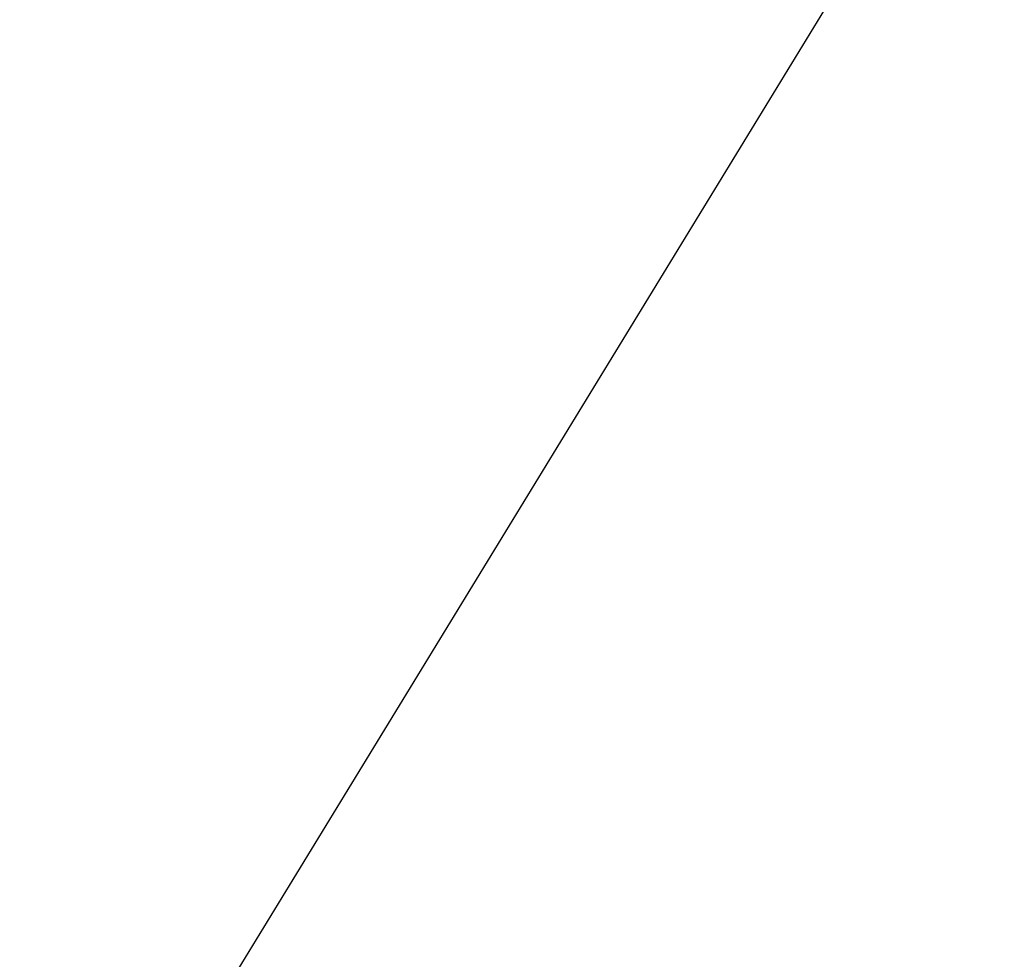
# Model space of a CAD drawing. Header units: inches. Extents: x 24 to 1128, y -69 to 748.
# Tile 226 of 256: x 177.738 to 177.915, y 405.747 to 405.916. Entities that reach past the tile are written whole.
import ezdxf

# ---------------------------------------------------------------- set-up
doc = ezdxf.new("R2010")
doc.units = ezdxf.units.IN
doc.header["$LTSCALE"] = 32
doc.header["$MEASUREMENT"] = 0
doc.layers.add('Visible (ANSI)', color=7, linetype='Continuous', lineweight=30)

msp = doc.modelspace()

# ---------------------------------------------------------------- linework, layer by layer
at = {"layer": 'Visible (ANSI)'}
msp.add_line((177.49441, 405.28192), (178.31795, 406.62986), dxfattribs=at)
msp.add_open_spline([(172.78764, 401.45796), (173.11132, 401.21477), (173.37444, 400.75359), (174.67629, 400.25326), (175.53799, 400.12576), (176.54954, 400.19296), (177.22498, 400.50343), (177.97372, 400.94337), (178.44882, 401.80757), (178.54853, 402.26515), (178.58889, 402.69428), (178.51401, 403.46845), (177.99109, 404.23011), (177.53173, 404.50527), (177.21734, 404.71528), (176.48454, 404.96353), (176.15089, 405.09886), (175.7308, 405.25168), (175.59897, 405.3286), (175.42689, 405.42875), (175.39255, 405.57159), (175.41185, 405.67316), (175.47314, 405.77627), (175.64603, 405.84), (175.8865, 405.87529), (176.06613, 405.87298), (176.49552, 405.77208), (176.95711, 405.55292), (177.21892, 405.30866), (177.42015, 405.08791), (177.52872, 404.98133)], degree=4, knots=[0, 0, 0, 0, 0, 0.107991, 0.154721, 0.201249, 0.247092, 0.294045, 0.337268, 0.377117, 0.415859, 0.454911, 0.494638, 0.534662, 0.574373, 0.610521, 0.645386, 0.677292, 0.703632, 0.725706, 0.744086, 0.761302, 0.778538, 0.797356, 0.818035, 0.842792, 0.870677, 0.899937, 0.930619, 1, 1, 1, 1, 1], dxfattribs=at)

doc.saveas('drawing.dxf')
